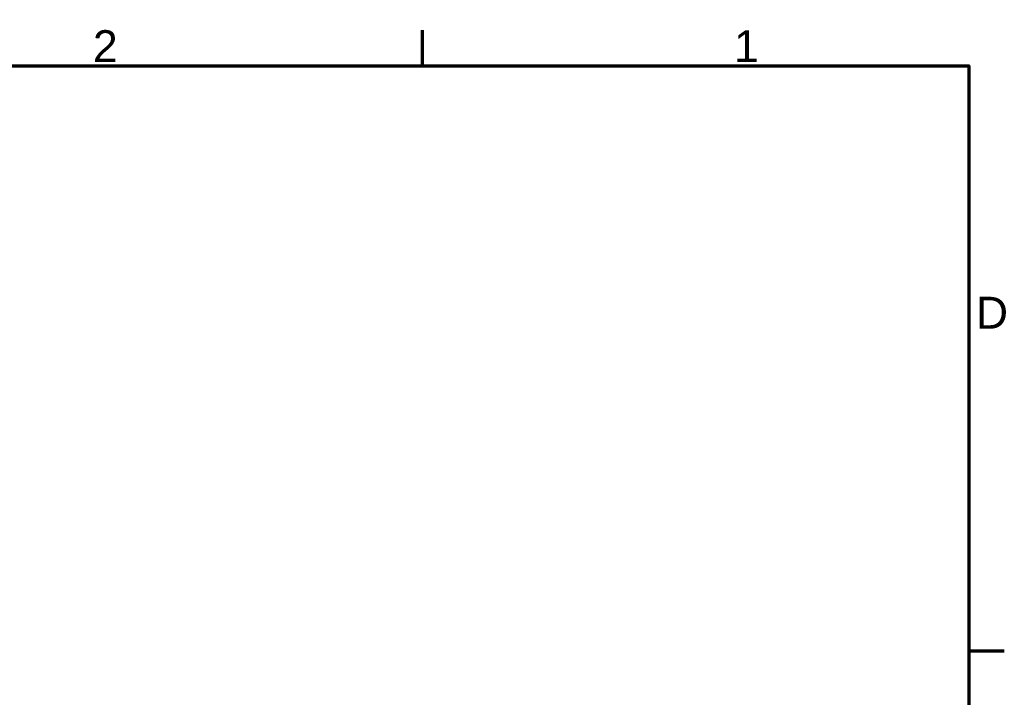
# Model space of a CAD drawing. Header units: millimetres. Extents: x 37 to 2483, y 37 to 1752.
# Tile 33 of 33: x 1834 to 2483, y 1306 to 1752. Entities that reach past the tile are written whole.
import ezdxf

# ---------------------------------------------------------------- set-up
doc = ezdxf.new("R2010")
doc.units = ezdxf.units.MM
doc.header["$LTSCALE"] = 6
doc.layers.add('Border (ISO)', color=7, linetype='Continuous', lineweight=70)
doc.styles.add('Aktuell-BSI', font='arial.ttf')

# ---------------------------------------------------------------- blocks, each defined once
blk = doc.blocks.new('Borders Vorgaberahmen')
at = {"layer": 'Border (ISO)'}
for p, q in [((350, 287), (350, 290.9)), ((410, 222.75), (413.9, 222.75))]:
    blk.add_line(p, q, dxfattribs=at)
at = {"layer": 'Border (ISO)', "flags": 128}
blk.add_lwpolyline([(10, 10), (10, 287), (410, 287), (410, 10), (10, 10)], dxfattribs=at)
at = {"layer": 'Border (ISO)', "char_height": 3.5, "attachment_point": 7, "style": 'Aktuell-BSI'}
for s, insert in [('2', (313.79, 287.4)), ('1', (384.2, 287.4)), ('D', (410.78, 258.13))]:
    blk.add_mtext(s, dxfattribs=dict(at, insert=insert))

msp = doc.modelspace()

# ---------------------------------------------------------------- block references
at = {"xscale": 6, "yscale": 6, "zscale": 6}
msp.add_blockref('Borders Vorgaberahmen', (0, 0), dxfattribs=at)

doc.saveas('drawing.dxf')
